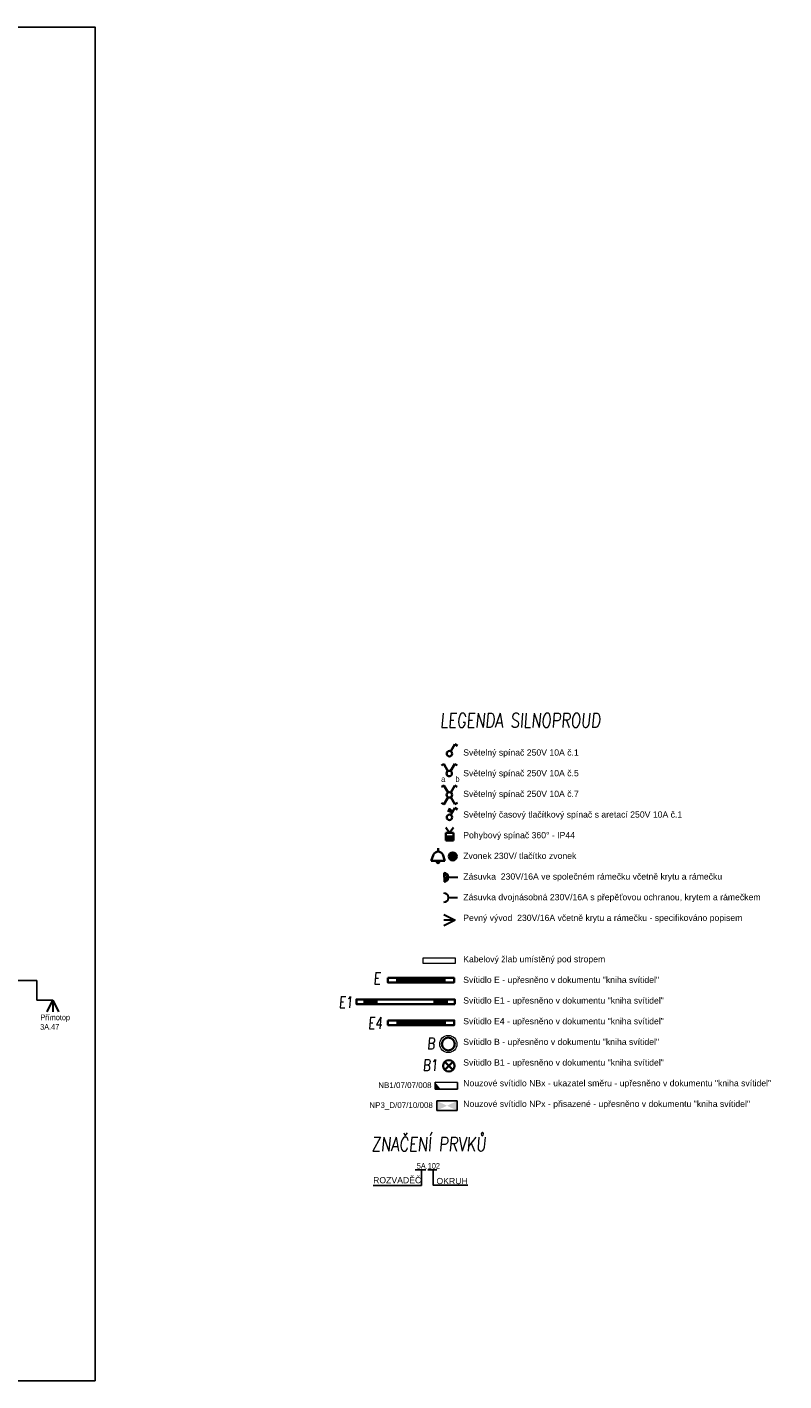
# Model space of a CAD drawing. Header units: millimetres. Extents: x 373037 to 693665, y 214892 to 273272.
# Tile 52 of 56: x 680428 to 693665, y 214892 to 238572. Entities that reach past the tile are written whole.
import ezdxf
from ezdxf.enums import TextEntityAlignment as Align

# ---------------------------------------------------------------- set-up
doc = ezdxf.new("R2010")
doc.units = ezdxf.units.MM
doc.header["$LTSCALE"] = 100
doc.layers.get('0').update_dxf_attribs({"linetype": 'CONTINUOUS'})
for name, color, linetype, lineweight in [('2DE_OBL', 91, 'CONTINUOUS', 35), ('2DE_OBL_L1', 91, 'CONTINUOUS', 35), ('CAT_SLN-OSV_POPIS', 7, 'CONTINUOUS', 30), ('CP_DETAL', 33, 'CONTINUOUS', 18), ('E_NOUZOVÉ+PP OSVĚTLENÍ', 60, 'CONTINUOUS', 25), ('E_VEDENÍ SILNOPROUD', 50, 'CONTINUOUS', 25), ('E_VYPINACE', 170, 'CONTINUOUS', 35), ('E_ZÁSUVKY POPIS', 111, 'CONTINUOUS', 30), ('E_ZÁSUVKY-DVOJITE', 7, 'CONTINUOUS', 30), ('E_ŽLABY', 40, 'CONTINUOUS', 15), ('JEDNODUCHÁ ZÁSUVKA', 1, 'CONTINUOUS', 200), ('U1 LIGHTING', 10, 'CONTINUOUS', 35)]:
    doc.layers.add(name, color=color, linetype=linetype, lineweight=lineweight)
for name, color, linetype in [('BEZPECNOSTNE SVETLA', 80, 'CONTINUOUS'), ('E_LEGENDA SILNOPROUD', 252, 'CONTINUOUS'), ('E_RÁM', 253, 'CONTINUOUS'), ('GC3_MEP_E_LV_SECURITY LIGHT', 80, 'CONTINUOUS'), ('PIKTOGRAMY', 210, 'CONTINUOUS'), ('PRIPOJKA 230V', 1, 'CONTINUOUS'), ('ŽLAB', 7, 'CONTINUOUS')]:
    doc.layers.add(name, color=color, linetype=linetype)
doc.styles.add('ARIAL', font='arial.ttf')
doc.styles.add('CP_ATTR', font='ROMANS.SHX')
doc.styles.add('CS-ROMANS', font='romans.shx', dxfattribs={"width": 0.75, "oblique": 5})
doc.styles.get("Standard").update_dxf_attribs({"font": 'arial.ttf'})
doc.styles.add('V+P_01_B3_E_FP_001$0$BLOCK', font='romans.shx', dxfattribs={"width": 0.8})

# ---------------------------------------------------------------- blocks, each defined once
blk = doc.blocks.new('*U30')
at = {"color": 0, "linetype": 'ByBlock'}
for p, q in [((24, 249.57), (96, 374.28)), ((96, 374.28), (143.56, 346.82))]:
    blk.add_line(p, q, dxfattribs=at)
blk.add_circle((0, 208), 48, dxfattribs=at)
blk = doc.blocks.new('prepinas-svetel-jednoduchy')
at = {"layer": 'E_VYPINACE', "rotation": 89.99999999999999}
blk.add_blockref('*U30', (208, 2), dxfattribs=at)
blk = doc.blocks.new('*U26')
at = {"color": 0, "linetype": 'ByBlock'}
for p, q in [((-96, 374.28), (-137.57, 350.28)), ((-24, 249.57), (-96, 374.28)), ((24, 249.57), (96, 374.28)), ((96, 374.28), (137.57, 350.28))]:
    blk.add_line(p, q, dxfattribs=at)
blk.add_circle((0, 208), 48, dxfattribs=at)
blk = doc.blocks.new('prepinac-dvojity-svetelny')
at = {"layer": 'E_VYPINACE'}
blk.add_blockref('*U26', (-1, -183), dxfattribs=at)
at = {"layer": 'CAT_SLN-OSV_POPIS', "width": 0.8}
for s, p in [('a', (-142, -122)), ('b', (108, -122))]:
    blk.add_text(s, height=100, dxfattribs=at).set_placement(p)
blk = doc.blocks.new('*U24')
at = {"color": 0, "linetype": 'ByBlock'}
for p, q in [((24, 249.57), (96, 374.28)), ((96, 374.28), (143.56, 346.82))]:
    blk.add_line(p, q, dxfattribs=at)
blk.add_circle((0, 208), 48, dxfattribs=at)
blk = doc.blocks.new('tlacitko_prepinac_svetla')
at = {"layer": 'E_VYPINACE'}
for points in [[(16875, 8774), (16940, 8744)], [(16888, 8798), (16951, 8769)], [(16930, 8722), (16960, 8787)]]:
    blk.add_lwpolyline(points, dxfattribs=at)
at = {"layer": 'E_VYPINACE', "rotation": 180}
blk.add_blockref('*U24', (16937, 9090), dxfattribs=at)
blk = doc.blocks.new('*U32', base_point=(28429, 5840))
at = {"linetype": 'ByBlock'}
blk.add_hatch(color=0, dxfattribs=at).paths.add_polyline_path([(28362, 5840), (28497, 5840), (28497, 5772), (28362, 5772)])
at = {"color": 0, "linetype": 'ByBlock'}
for p, q in [((28429, 5907), (28362, 5997)), ((28429, 5907), (28497, 5997)), ((28362, 5907), (28497, 5907)), ((28362, 5772), (28362, 5907)), ((28362, 5840), (28497, 5840)), ((28497, 5772), (28362, 5772)), ((28497, 5907), (28497, 5772))]:
    blk.add_line(p, q, dxfattribs=at)
blk = doc.blocks.new('pohybove-cidlo-svetla')
at = {"layer": 'E_VYPINACE', "rotation": 180}
blk.add_blockref('*U32', (-1, 30), dxfattribs=at)
blk = doc.blocks.new('A$C3423193F')
at = {"color": 1, "linetype": 'ByBlock'}
for p, q in [((80, 240), (0, 240)), ((80, 240), (160, 240)), ((80, 160), (80, 0))]:
    blk.add_line(p, q, dxfattribs=at)
for radius in [80, 45.2]:
    blk.add_arc((80, 240), radius, 180, 0, dxfattribs=at)
blk = doc.blocks.new('*U28', base_point=(57391, -22719))
at = {"lineweight": 30, "ltscale": 0.1}
for p, q in [((57291, -22519), (57391, -22719)), ((57391, -22719), (57391, -22519)), ((57391, -22719), (57491, -22519))]:
    blk.add_line(p, q, dxfattribs=at)
blk = doc.blocks.new('pripojka 230V')
at = {"layer": 'PRIPOJKA 230V', "color": 1, "xscale": -1}
blk.add_blockref('*U28', (0, -2, -40), dxfattribs=at)
blk = doc.blocks.new('zasuvka_jednoducha')
at = {"color": 1, "lineweight": 30}
blk.add_line((19281, 12983), (19281, 13143), dxfattribs=at)
blk.add_arc((19281, 12903), 80, 0, 180, dxfattribs=at)
blk = doc.blocks.new('svetelný křížový spínač')
at = {"layer": 'E_VYPINACE', "linetype": 'ByBlock'}
for p, q in [((31, 344), (-11, 320)), ((103, 220), (31, 344)), ((151, 220), (223, 344)), ((223, 344), (264, 320)), ((31, 13), (-10, 37)), ((103, 138), (31, 13)), ((153, 141), (225, 16)), ((225, 16), (266, 40))]:
    blk.add_line(p, q, dxfattribs=at)
blk.add_circle((127, 178), 48, dxfattribs=at)
blk = doc.blocks.new('2DELLI009_CZ')
for p, q in [((-0.5, 0.1), (-0.5, -0.1)), ((-0.5, 0), (0.5, 0)), ((0.5, 0.1), (0.5, -0.1))]:
    blk.add_line(p, q)
blk.add_lwpolyline([(-0.7, 0.2), (0.7, 0.2), (0.7, -0.2), (-0.7, -0.2)], close=True)
at = {"linetype": 'ByBlock', "style": 'CP_ATTR', "flags": 9}
for tag, p in [('NAME', (-0.092, -0.018)), ('GROUP', (-0.092, -0.018)), ('NUMBER', (-0.092, -0.018)), ('PRODUCER', (-0.092, -0.018)), ('ARTICLE', (-0.092, -0.018)), ('CHARACTER', (-0.092, -0.018)), ('VOLTAGE', (-0.092, -0.019)), ('WEIGHT', (-0.092, -0.018)), ('OTHER', (-0.092, -0.018)), ('PRODUCT-TYPE', (-0.092, -0.019)), ('ORDER-NO', (-0.092, -0.019)), ('POWER', (-0.092, -0.019))]:
    blk.add_attdef(tag, text='', height=0.00005, dxfattribs=at).set_placement(p, align=Align.MIDDLE_LEFT)
blk = doc.blocks.new('V+P_01_B3_E_FP_001$0$E-LI-35')
at = {"layer": 'E_NOUZOVÉ+PP OSVĚTLENÍ', "linetype": 'ByBlock'}
for p, q in [((-10.9, -1.9), (10.9, -1.9)), ((-10.9, -12.1), (-10.9, -1.9)), ((-10.9, -12.1), (10.9, -12.1)), ((10.9, -1.9), (10.9, -12.1))]:
    blk.add_line(p, q, dxfattribs=at)
at = {"layer": 'E_NOUZOVÉ+PP OSVĚTLENÍ'}
blk.add_solid([(-10.9, -12.1), (-10.9, -1.9), (10.9, -1.9), (10.9, -12.1)], dxfattribs=at)
at = {"layer": 'E_NOUZOVÉ+PP OSVĚTLENÍ', "style": 'V+P_01_B3_E_FP_001$0$BLOCK', "width": 0.8, "flags": 8}
for tag, p in [('DIVERS.1', (-17.9, -2.1)), ('DIVERS.2', (-16.4, -12))]:
    blk.add_attdef(tag, text='', height=7.25, dxfattribs=at).set_placement(p, align=Align.RIGHT)
at = {"layer": 'E_NOUZOVÉ+PP OSVĚTLENÍ', "style": 'V+P_01_B3_E_FP_001$0$BLOCK', "width": 0.8}
for tag, p, height, flags in [('BLOCKNAME', (-6.8, -1.4), 2.54, 3), ('LEISTUNG', (13.3, -12), 7.25, 8)]:
    blk.add_attdef(tag, p, '', height=height, dxfattribs=dict(at, flags=flags))
blk.add_attdef('STROMKREIS', text='', height=7.25, dxfattribs=at).set_placement((-11.8, -23.8), align=Align.BOTTOM_CENTER)
blk = doc.blocks.new('*U43')
at = {"layer": 'GC3_MEP_E_LV_SECURITY LIGHT', "xscale": 16.54563019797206, "yscale": 16.54563022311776, "zscale": 16.54563022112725}
blk.add_blockref('V+P_01_B3_E_FP_001$0$E-LI-35', (0, 116), dxfattribs=at)
at = {"layer": 'PIKTOGRAMY', "style": 'ARIAL'}
blk.add_attdef('PIKTOGRAM', (162, -40), '', height=100, dxfattribs=at)
blk = doc.blocks.new('*U37')
at = {"layer": 'GC3_MEP_E_LV_SECURITY LIGHT', "linetype": 'ByBlock'}
for p, q in [((135, 59), (-255, 61)), ((-255, 61), (-255, -59)), ((135, -61), (135, 59)), ((-255, -59), (135, -61))]:
    blk.add_line(p, q, dxfattribs=at)
at = {"layer": 'GC3_MEP_E_LV_SECURITY LIGHT'}
blk.add_solid([(-255, 61), (-255, -59), (-158, -60)], dxfattribs=at)
at = {"layer": 'BEZPECNOSTNE SVETLA', "style": 'ARIAL'}
blk.add_attdef('BEZ.SV', (52, -54), '', height=100, dxfattribs=at)
blk = doc.blocks.new('2DELLI018_CZ')
for p, q in [((-0.6, 0), (-0.4, 0)), ((-0.5, 0.1), (-0.5, -0.1)), ((0.4, 0), (0.6, 0)), ((0.5, 0.1), (0.5, -0.1))]:
    blk.add_line(p, q)
blk.add_lwpolyline([(-0.7, 0.2), (0.7, 0.2), (0.7, -0.2), (-0.7, -0.2)], close=True)
at = {"linetype": 'ByBlock', "style": 'CP_ATTR', "flags": 9}
for tag, p in [('NAME', (-0.092, -0.018)), ('GROUP', (-0.092, -0.018)), ('NUMBER', (-0.092, -0.018)), ('PRODUCER', (-0.092, -0.018)), ('ARTICLE', (-0.092, -0.018)), ('CHARACTER', (-0.092, -0.018)), ('VOLTAGE', (-0.092, -0.019)), ('WEIGHT', (-0.092, -0.018)), ('OTHER', (-0.092, -0.018)), ('PRODUCT-TYPE', (-0.092, -0.019)), ('ORDER-NO', (-0.092, -0.019)), ('POWER', (-0.092, -0.019))]:
    blk.add_attdef(tag, text='', height=0.00005, dxfattribs=at).set_placement(p, align=Align.MIDDLE_LEFT)
blk = doc.blocks.new('E')
at = {"layer": 'U1 LIGHTING', "style": 'CS-ROMANS', "oblique": 5, "width": 0.75}
blk.add_text('E', height=200, dxfattribs=at).set_placement((229480, 21709))
blk = doc.blocks.new('E1')
at = {"layer": 'U1 LIGHTING', "style": 'CS-ROMANS', "oblique": 5, "width": 0.75}
blk.add_text('E1', height=200, dxfattribs=at).set_placement((229480, 21709))
blk = doc.blocks.new('2DELPH010_CZ')
blk.add_ellipse((0, 0), major_axis=(-0.053, 0.053), ratio=1, start_param=3.926991, end_param=10.210176)
at = {"layer": 'CP_DETAL'}
blk.add_ellipse((0, 0), major_axis=(-0.0707, 0.0707), ratio=1, start_param=3.926991, end_param=10.210176, dxfattribs=at)
at = {"linetype": 'ByBlock', "style": 'CP_ATTR', "flags": 9}
for tag in ['NAME', 'GROUP', 'NUMBER', 'PRODUCER', 'ARTICLE', 'PRODUCT-TYPE', 'ORDER-NO', 'CHARACTER', 'POWER', 'VOLTAGE', 'WEIGHT', 'OTHER']:
    blk.add_attdef(tag, text='', height=0.00000005, dxfattribs=at).set_placement((0, 0), align=Align.MIDDLE_LEFT)
blk = doc.blocks.new('B')
at = {"layer": 'U1 LIGHTING', "style": 'CS-ROMANS', "oblique": 5, "width": 0.75}
blk.add_text('B', height=200, dxfattribs=at).set_placement((229480, 21709))
blk = doc.blocks.new('E4')
at = {"layer": 'U1 LIGHTING', "style": 'CS-ROMANS', "oblique": 5, "width": 0.75}
blk.add_text('E4', height=200, dxfattribs=at).set_placement((229480, 21709))
blk = doc.blocks.new('2DELLI_01_CZ')
for p, q in [((-0.35, 0.35), (0.35, -0.35)), ((-0.35, -0.35), (0.35, 0.35))]:
    blk.add_line(p, q)
blk.add_circle((0, 0), 0.5)
at = {"linetype": 'ByBlock', "style": 'CP_ATTR', "flags": 9}
for tag in ['NAME', 'GROUP', 'NUMBER', 'PRODUCER', 'ARTICLE', 'PRODUCT-TYPE', 'ORDER-NO', 'CHARACTER', 'POWER', 'VOLTAGE', 'WEIGHT', 'OTHER']:
    blk.add_attdef(tag, text='', height=0.00005, dxfattribs=at).set_placement((-0.09, -0.02), align=Align.MIDDLE_LEFT)
blk = doc.blocks.new('B1')
at = {"layer": 'U1 LIGHTING', "style": 'CS-ROMANS', "oblique": 5, "width": 0.75}
blk.add_text('B1', height=200, dxfattribs=at).set_placement((229480, 21709))
blk = doc.blocks.new('CPEL_3386')
blk.add_hatch(color=256).paths.add_polyline_path([(-0.2, 0, 1), (0.2, 0, 1)])
for radius in [0.35, 0.2]:
    blk.add_circle((0, 0), radius)
at = {"linetype": 'ByBlock', "style": 'CP_ATTR', "flags": 9}
for tag in ['NAME', 'GROUP', 'NUMBER', 'PRODUCER', 'ARTICLE', 'PRODUCT-TYPE', 'ORDER-NO', 'CHARACTER', 'POWER', 'VOLTAGE', 'WEIGHT', 'OTHER']:
    blk.add_attdef(tag, text='', height=0.00005, dxfattribs=at).set_placement((-0.09, -0.02), align=Align.MIDDLE_LEFT)
blk = doc.blocks.new('CPEL_1003')
for p, q in [((0, 0), (0, -0.3)), ((-0.4, -0.55), (-0.6, -1.1)), ((-0.6, -1.1), (0.6, -1.1)), ((0.4, -0.55), (0.6, -1.1))]:
    blk.add_line(p, q)
blk.add_circle((0, -1.2), 0.1)
blk.add_arc((0, -0.75), 0.445, 25.9892, 154.0108)
at = {"linetype": 'ByBlock', "style": 'CP_ATTR', "flags": 9}
for tag in ['NAME', 'GROUP', 'NUMBER', 'PRODUCER', 'ARTICLE', 'PRODUCT-TYPE', 'ORDER-NO', 'CHARACTER', 'POWER', 'VOLTAGE', 'WEIGHT', 'OTHER']:
    blk.add_attdef(tag, text='', height=0.00005, dxfattribs=at).set_placement((-0.09, -0.02), align=Align.MIDDLE_LEFT)
blk = doc.blocks.new('*U145')
for p, q in [((0, -50), (0, 50)), ((0, 50), (556, 50)), ((556, 50), (556, -50)), ((556, -50), (0, -50))]:
    blk.add_line(p, q)
at = {"style": 'CP_ATTR', "flags": 9}
for tag in ['NAME', 'PRODUCER', 'PRODUCT-TYPE', 'ARTICLE', 'FLOW', 'NUMBER', 'SYSTEM', 'FORM', 'SIZE', 'OTHER']:
    blk.add_attdef(tag, (0, 0), '', height=0.0001, dxfattribs=at)

msp = doc.modelspace()

# ---------------------------------------------------------------- linework, layer by layer
at = {"layer": 'E_LEGENDA SILNOPROUD'}
for points in [[(687324, 218582), (687324, 218311), (686479, 218311)], [(687216, 218585), (687403, 218585)], [(687435, 218587), (687595, 218587)], [(687531, 218587), (687531, 218314), (688138, 218314)]]:
    msp.add_lwpolyline(points, dxfattribs=at)
at = {"layer": 'E_RÁM', "color": 252, "true_color": 0x939598}
msp.add_lwpolyline([(681618, 214892), (655038, 214892), (655038, 238572), (681618, 238572)], close=True, dxfattribs=at)
at = {"layer": 'E_VEDENÍ SILNOPROUD'}
for p, q in [((676465, 221895), (680597, 221895)), ((680597, 221895), (680598, 221552)), ((680598, 221552), (680878, 221552, -40))]:
    msp.add_line(p, q, dxfattribs=at)

# ---------------------------------------------------------------- block references
msp.add_blockref('E1', (456396, 199709))
at = {"layer": '2DE_OBL', "xscale": 1228.571428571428, "yscale": 200, "zscale": 1000, "rotation": 180}
msp.add_blockref('2DELLI018_CZ', (687047, 221524), dxfattribs=at)
at = {"layer": '2DE_OBL'}
for name, p, xscale, yscale, zscale in [('2DELPH010_CZ', (687795, 220785), 1500, 1500, 252.5252525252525), ('2DELLI_01_CZ', (687805, 220404), 200, 200, 100)]:
    msp.add_blockref(name, p, dxfattribs=dict(at, xscale=xscale, yscale=yscale, zscale=zscale))
at = {"layer": '2DE_OBL_L1', "xscale": 828.5714285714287, "yscale": 200, "zscale": 1000}
for p in [(687315, 221901), (687319, 221157)]:
    msp.add_blockref('2DELLI009_CZ', p, dxfattribs=at)
at = {"layer": 'E_NOUZOVÉ+PP OSVĚTLENÍ'}
ref = msp.add_blockref('*U37', (687820, 220054), dxfattribs=at)
ref.add_attrib('BEZ.SV', 'NB1/07/07/008', (686570, 220015), dxfattribs={"layer": 'BEZPECNOSTNE SVETLA', "height": 100, "style": 'ARIAL'})
ref = msp.add_blockref('*U43', (687772, 219705), dxfattribs=at)
ref.add_attrib('PIKTOGRAM', 'NP3_D/07/10/008', (686414, 219666), dxfattribs={"layer": 'PIKTOGRAMY', "height": 100, "style": 'ARIAL'})
at = {"layer": 'E_VYPINACE'}
for name, p, rotation in [('prepinas-svetel-jednoduchy', (687813, 225863), 270), ('tlacitko_prepinac_svetla', (704752, 233632), 180), ('pohybove-cidlo-svetla', (687816, 224443), 180)]:
    msp.add_blockref(name, p, dxfattribs=dict(at, rotation=rotation))
for name, p in [('prepinac-dvojity-svetelny', (687812, 225492)), ('svetelný křížový spínač', (687687, 224964))]:
    msp.add_blockref(name, p, dxfattribs=at)
at = {"layer": 'E_VYPINACE', "xscale": 200, "yscale": 200, "zscale": 200}
for name, p in [('CPEL_1003', (687617, 224211)), ('CPEL_3386', (687872, 224066))]:
    msp.add_blockref(name, p, dxfattribs=at)
at = {"layer": 'E_ZÁSUVKY-DVOJITE', "rotation": 90}
msp.add_blockref('A$C3423193F', (687960, 223621), dxfattribs=at)
at = {"layer": 'E_ŽLABY', "rotation": 180}
msp.add_blockref('*U145', (687914, 222244), dxfattribs=at)
at = {"layer": 'E_ŽLABY'}
for name, p in [('E4', (456909, 199343)), ('B', (457943, 198985)), ('B1', (457866, 198606))]:
    msp.add_blockref(name, p, dxfattribs=at)
at = {"layer": 'JEDNODUCHÁ ZÁSUVKA', "color": 1, "rotation": 270}
msp.add_blockref('zasuvka_jednoducha', (674814, 242627), dxfattribs=at)
at = {"layer": 'U1 LIGHTING'}
msp.add_blockref('E', (457006, 200124), dxfattribs=at)
at = {"layer": 'ŽLAB'}
for p, rotation in [((687915, 222953), 90), ((680878, 221548), 180)]:
    msp.add_blockref('pripojka 230V', p, dxfattribs=dict(at, rotation=rotation))

# ---------------------------------------------------------------- texts
at = {"layer": 'E_LEGENDA SILNOPROUD', "style": 'CS-ROMANS', "oblique": 5, "width": 0.75}
for s, p in [('LEGENDA SILNOPROUD', (687650, 226320)), ('ZNAČENÍ PRVKŮ', (686452, 218908))]:
    msp.add_text(s, height=250, dxfattribs=at).set_placement(p)
at = {"layer": 'E_LEGENDA SILNOPROUD', "attachment_point": 1}
for s, insert, char_height in [('Světelný spínač 250V 10A č.1\\P\\PSvětelný spínač 250V 10A č.5\\P\\PSvětelný spínač 250V 10A č.7\\P\\PSvětelný časový tlačítkový spínač s aretací 250V 10A č.1\\P\\PPohybový spínač 360° - IP44\\P\\PZvonek 230V/ tlačítko zvonek\\P\\PZásuvka  230V/16A ve společném rámečku včetně krytu a rámečku\\P\\PZásuvka dvojnásobná 230V/16A s přepěťovou ochranou, krytem a rámečkem\\P\\PPevný vývod  230V/16A včetně krytu a rámečku - specifikováno popisem\\P\\P \\P\\PKabelový žlab umístěný pod stropem \\P\\PSvítidlo E - upřesněno v dokumentu "kniha svítidel"\\P\\PSvítidlo E1 - upřesněno v dokumentu "kniha svítidel"\\P\\PSvítidlo E4 - upřesněno v dokumentu "kniha svítidel"\\P\\PSvítidlo B - upřesněno v dokumentu "kniha svítidel"\\P\\PSvítidlo B1 - upřesněno v dokumentu "kniha svítidel"\\P\\PNouzové svítidlo NBx - ukazatel směru - upřesněno v dokumentu "kniha svítidel"\\P\\PNouzové svítidlo NPx - přisazené - upřesněno v dokumentu "kniha svítidel"', (688056, 225938), 108.42), ('ROZVADĚČ', (686480, 218458), 108.4), ('OKRUH', (687588, 218443), 108.4)]:
    msp.add_mtext_dynamic_manual_height_columns(s, width=9809.65, gutter_width=12.5, heights=[0], dxfattribs=dict(at, insert=insert, char_height=char_height))
at = {"layer": 'E_ZÁSUVKY POPIS', "width": 0.8}
for s, p in [('Přímotop', (680660, 221201)), ('3A.47', (680656, 221035)), (' 5A.102', (687208, 218603))]:
    msp.add_text(s, height=100, dxfattribs=at).set_placement(p)

doc.saveas('drawing.dxf')
